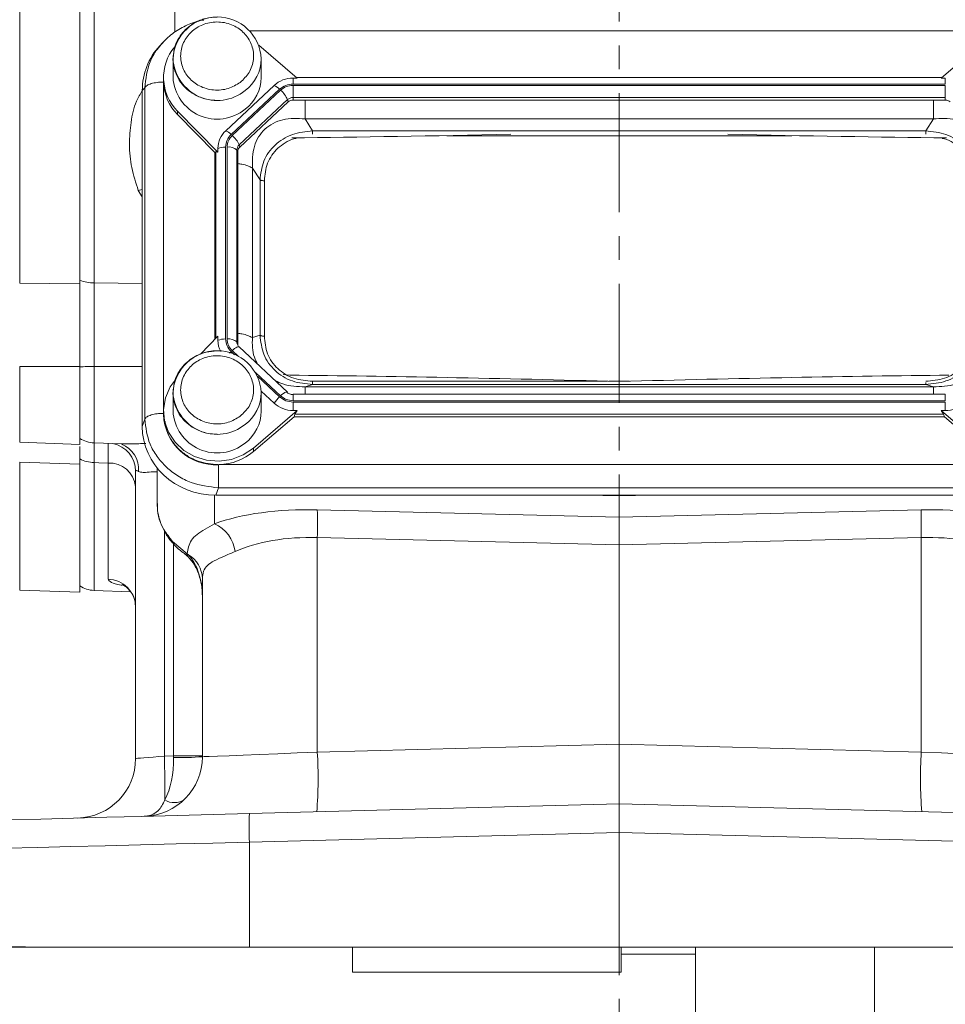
# Model space of a CAD drawing. Header units: inches. Extents: x 0.3 to 33.9, y 0.2 to 21.7.
# Tile 3 of 17: x 6.3 to 10.2, y 5.2 to 9.4. Entities that reach past the tile are written whole.
import ezdxf

# ---------------------------------------------------------------- set-up
doc = ezdxf.new("R2010")
doc.units = ezdxf.units.IN
doc.header["$MEASUREMENT"] = 0
doc.linetypes.add('CENTERX2', pattern=[0.8, 0.5, -0.1, 0.1, -0.1])
doc.layers.add('SLD-0', color=7, linetype='Continuous', lineweight=15)
doc.styles.add('SLDTEXTSTYLE0', font='TXT', dxfattribs={"width": 0.75})
doc.dimstyles.new('SLDDIMSTYLE0', dxfattribs={"dimtxt": 0.25, "dimasz": 0.13, "dimexe": 0, "dimexo": 0.0625, "dimgap": 0.0625, "dimtad": 0, "dimtih": 1, "dimtoh": 1, "dimrnd": 1e-09, "dimzin": 12, "dimdsep": 46, "dimtxsty": 'SLDTEXTSTYLE0', "dimsah": 1, "dimcen": 0.09, "dimadec": 0, "dimazin": 3, "dimtfac": 1, "dimtofl": 0, "dimtmove": 0, "dimatfit": 3, "dimfxl": 1, "dimfrac": 2, "dimtolj": 1, "dimtzin": 12, "dimarcsym": 0})

# ---------------------------------------------------------------- blocks, each defined once
blk = doc.blocks.new('_D_11')
at = {"layer": 'SLD-0'}
for p, q in [((8.8083, 13.0604), (2.4073, 13.0604)), ((2.5323, 13.0604), (2.5323, 9.6814)), ((1.9608, 9.3074), (1.9101, 9.3074)), ((1.9101, 9.3074), (1.9101, 8.9105)), ((3.1038, 9.3074), (3.1546, 9.3074)), ((3.1546, 9.3074), (3.1546, 8.9105)), ((1.9101, 8.9105), (1.9608, 8.9105)), ((3.1546, 8.9105), (3.1038, 8.9105)), ((2.5323, 5.4808), (2.5323, 8.8597)), ((5.3112, 5.4808), (2.4073, 5.4808))]:
    blk.add_line(p, q, dxfattribs=at)
for points in [[(2.5323, 13.0604), (2.5123, 12.9304), (2.5523, 12.9304)], [(2.5323, 5.4808), (2.5523, 5.6108), (2.5123, 5.6108)]]:
    blk.add_solid(points, dxfattribs=at)
at = {"layer": 'SLD-0', "char_height": 0.25, "attachment_point": 1, "style": 'SLDTEXTSTYLE0'}
for s, insert in [('7.58', (2.1075, 9.6804, -0.8581)), ('192.52', (2.0243, 9.2328, -0.8581))]:
    blk.add_mtext(s, dxfattribs=dict(at, insert=insert))

msp = doc.modelspace()

# ---------------------------------------------------------------- linework, layer by layer
at = {"color": 7, "linetype": 'Continuous', "lineweight": 15}
for p, q in [((6.3417, 8.2662), (6.3417, 11.6945)), ((6.5938, 8.2635), (6.5938, 11.6972)), ((6.6541, 8.2675), (6.6541, 11.6932)), ((6.9409, 9.2751), (6.9295, 9.2626)), ((6.9472, 9.28), (6.942, 9.2741)), ((7.5069, 9.1265), (7.3447, 9.2653)), ((10.3709, 9.2653), (10.2087, 9.1265)), ((6.9853, 9.2077), (6.9853, 9.1296)), ((7.3553, 9.1296), (7.3553, 9.2077)), ((6.9453, 9.1296), (6.9453, 9.1152)), ((10.2113, 9.1288), (7.5042, 9.1288)), ((6.9453, 9.1152), (6.9453, 9.11)), ((7.4097, 9.0958), (7.2064, 8.906)), ((7.5069, 9.1265), (7.4891, 9.1265)), ((7.4891, 9.1018), (7.4891, 9.1265)), ((10.2265, 9.1018), (7.4891, 9.1018)), ((10.2265, 9.0961), (7.4891, 9.0961)), ((7.4891, 9.0961), (7.4891, 9.0451)), ((10.2087, 9.1265), (10.2265, 9.1265)), ((10.2265, 9.1265), (10.2265, 9.1018)), ((10.2265, 9.0451), (10.2265, 9.0961)), ((6.8563, 9.0749), (6.8667, 9.0863)), ((6.8563, 9.0749), (6.8563, 7.6656)), ((6.8667, 9.0863), (6.8667, 7.6964)), ((7.4324, 9.08), (7.2292, 8.8902)), ((7.4368, 9.0759), (7.2335, 8.8861)), ((7.466, 9.0362), (7.2627, 8.8464)), ((7.4686, 9.0265), (7.2653, 8.8368)), ((7.4686, 9.0265), (7.466, 9.0362)), ((10.2265, 9.0451), (7.4891, 9.0451)), ((7.4891, 9.0345), (7.4891, 9.0451)), ((10.2265, 9.0345), (7.4891, 9.0345)), ((10.2265, 9.0345), (10.2265, 9.0451)), ((7.0044, 8.9876), (7.1735, 8.8153)), ((7.0044, 8.9876), (7.0044, 8.9733)), ((7.1608, 8.814), (7.0044, 8.9733)), ((7.5712, 8.9057), (7.5392, 8.9555)), ((10.1764, 8.9555), (7.5392, 8.9555)), ((10.1443, 8.9057), (10.1764, 8.9555)), ((10.1443, 8.9057), (7.5712, 8.9057)), ((7.2653, 8.8368), (7.2627, 8.8464)), ((7.1608, 8.814), (7.1644, 8.8176)), ((7.1608, 8.814), (7.1608, 8.0304)), ((7.1735, 8.8153), (7.1735, 8.8319)), ((7.2057, 8.8373), (7.2057, 8.0322)), ((7.2118, 8.8373), (7.2118, 8.0322)), ((7.2532, 8.8249), (7.2532, 8.0197)), ((7.2568, 8.8176), (7.2532, 8.8249)), ((7.2568, 8.8176), (7.2568, 8.0125)), ((7.3184, 8.7493), (7.3184, 8.0378)), ((7.3504, 8.6995), (7.3184, 8.7493)), ((7.3504, 8.6995), (7.3504, 8.0478)), ((7.3686, 8.6957), (7.3686, 8.044)), ((6.3417, 8.2662), (6.5938, 8.2635)), ((7.1735, 8.0434), (7.1002, 7.9687)), ((7.1735, 8.0434), (7.1735, 8.0268)), ((7.2568, 8.0125), (7.2532, 8.0197)), ((7.3504, 8.0478), (7.3184, 8.0378)), ((7.4654, 7.8092), (7.2622, 7.999)), ((6.3417, 7.917), (6.5938, 7.9169)), ((6.5938, 7.5901), (6.5938, 7.9169)), ((7.4471, 7.8835), (7.4758, 7.8804)), ((8.2043, 7.8692), (8.1756, 7.8697)), ((9.5409, 7.8697), (9.5123, 7.8692)), ((6.9853, 7.8073), (6.9853, 7.7292)), ((7.3551, 7.8139), (7.4097, 7.7629)), ((7.3553, 7.7292), (7.3553, 7.8073)), ((7.5712, 7.8416), (7.5392, 7.8316)), ((7.5392, 7.8316), (10.1764, 7.8316)), ((7.5712, 7.8416), (10.1443, 7.8416)), ((10.1764, 7.8316), (10.1443, 7.8416)), ((10.2265, 7.8003), (7.4891, 7.8003)), ((7.4891, 7.8003), (7.4891, 7.7991)), ((7.4891, 7.7734), (10.2265, 7.7734)), ((7.4891, 7.7676), (10.2265, 7.7676)), ((7.4891, 7.7322), (7.4891, 7.7676)), ((10.2265, 7.7676), (10.2265, 7.7322)), ((6.9453, 7.7292), (6.9453, 7.7148)), ((7.3223, 7.5743), (7.5069, 7.7322)), ((7.5069, 7.7322), (7.4891, 7.7322)), ((10.2087, 7.7322), (10.3933, 7.5743)), ((10.2265, 7.7322), (10.2087, 7.7322)), ((6.8563, 7.6656), (6.8667, 7.6964)), ((6.9522, 7.6699), (6.9522, 7.6866)), ((7.493, 7.706), (7.3223, 7.56)), ((7.493, 7.706), (7.4969, 7.7166)), ((7.493, 7.706), (10.2226, 7.706)), ((7.4969, 7.7166), (10.2187, 7.7166)), ((10.2187, 7.7166), (10.2226, 7.706)), ((10.3933, 7.56), (10.2226, 7.706)), ((6.3417, 7.5989), (6.5938, 7.5901)), ((6.6541, 7.5963), (6.7708, 7.5922)), ((7.3223, 7.5743), (7.3223, 7.56)), ((6.5938, 7.507), (6.5938, 7.5291)), ((6.3417, 7.5159), (6.5938, 7.507)), ((6.5938, 6.9695), (6.5938, 7.507)), ((6.7125, 7.5117), (6.7125, 7.0249)), ((6.8283, 7.4771), (6.8283, 6.2724)), ((6.9183, 7.4911), (6.9183, 7.4836)), ((6.9183, 7.4836), (6.9183, 7.3433)), ((7.1792, 7.505), (10.5363, 7.505)), ((7.1655, 7.3769), (7.1759, 7.4077)), ((7.1759, 7.4077), (10.5397, 7.4077)), ((7.1655, 7.3769), (10.55, 7.3769)), ((8.8583, 7.3741), (8.8583, 7.3769)), ((8.8583, 7.2852), (8.8583, 7.3741)), ((8.8583, 7.2852), (7.5908, 7.3156)), ((10.1257, 7.3156), (8.8583, 7.2852)), ((8.8583, 7.2852), (8.8583, 7.1686)), ((7.5908, 7.199), (8.8583, 7.1686)), ((7.5908, 6.2987), (7.5908, 7.199)), ((8.8583, 7.1686), (10.1257, 7.199)), ((10.1257, 7.199), (10.1257, 6.2987)), ((7.045, 7.1311), (6.9833, 7.1826)), ((8.8583, 6.3319), (8.8583, 7.1686)), ((7.033, 7.1314), (7.0405, 7.126)), ((7.0502, 7.126), (7.045, 7.1311)), ((7.1083, 7.0274), (7.1083, 6.2797)), ((6.3417, 6.9783), (6.5938, 6.9695)), ((6.6541, 6.9773), (6.8062, 6.972)), ((8.8583, 6.3319), (7.5908, 6.2987)), ((8.8583, 6.3319), (8.8583, 6.082)), ((10.1257, 6.2987), (8.8583, 6.3319)), ((6.9876, 6.2829), (6.9489, 6.2819)), ((7.1083, 6.2829), (6.9876, 6.2829)), ((8.8583, 6.082), (7.3059, 6.0414)), ((10.4106, 6.0414), (8.8583, 6.082)), ((8.8583, 5.9621), (8.8583, 6.082)), ((7.3059, 5.9214), (8.8583, 5.9621)), ((8.8583, 5.9621), (10.4106, 5.9214)), ((8.8583, 5.9621), (8.8583, 5.4808)), ((7.3059, 5.4808), (7.3059, 5.9214)), ((7.3059, 5.4808), (6.4348, 5.4808)), ((8.8583, 5.4808), (7.3059, 5.4808)), ((7.7386, 5.3753), (7.7386, 5.4808)), ((10.4106, 5.4808), (8.8583, 5.4808)), ((8.8666, 5.3753), (8.8666, 5.4808)), ((9.1786, 4.5158), (9.1786, 5.4808)), ((9.9286, 4.5158), (9.9286, 5.4808)), ((8.8666, 5.4508), (9.1786, 5.4508)), ((7.7386, 5.3753), (8.8666, 5.3753))]:
    msp.add_line(p, q, dxfattribs=at)
at = {"color": 8, "linetype": 'Continuous', "lineweight": 15}
for p, q in [((6.9925, 10.8114), (6.9925, 9.3195)), ((10.4092, 9.3251), (7.3059, 9.3251)), ((6.9455, 9.1069), (6.9455, 7.7375)), ((9.5821, 8.8849), (8.1344, 8.8849)), ((7.1644, 8.8176), (7.1644, 8.0341)), ((6.8393, 8.6553), (6.8563, 8.6596)), ((6.8393, 8.6553), (6.8563, 8.6289)), ((6.8563, 8.2654), (6.6541, 8.2675)), ((7.2292, 7.9793), (7.2435, 7.9659)), ((7.2335, 7.9834), (7.2606, 7.958)), ((6.3417, 7.5989), (6.3417, 7.917)), ((6.6541, 7.9174), (6.8563, 7.9173)), ((6.6541, 7.5963), (6.6541, 7.9174)), ((7.3317, 7.8917), (7.4368, 7.7936)), ((7.3402, 7.8757), (7.4324, 7.7895)), ((7.5712, 7.8548), (8.809, 7.8548)), ((8.8161, 7.8548), (8.9004, 7.8548)), ((7.4891, 7.7991), (7.4891, 7.7734)), ((10.2265, 7.7734), (10.2265, 7.8003)), ((6.3417, 6.9783), (6.3417, 7.5159)), ((6.6541, 6.9773), (6.6541, 7.5137)), ((7.1596, 7.2573), (7.1596, 7.377)), ((8.7198, 7.3769), (8.8583, 7.3741)), ((8.8583, 7.3741), (8.9967, 7.3769)), ((6.9489, 6.2819), (6.9489, 7.2274)), ((6.9876, 7.1729), (6.9876, 6.2829))]:
    msp.add_line(p, q, dxfattribs=at)
at = {"color": 8, "linetype": 'Continuous', "lineweight": 15, "flags": 128}
for points in [[(7.2622, 7.999), (7.2614, 7.9995), (7.2592, 7.9998), (7.2562, 7.9992), (7.2526, 7.9977), (7.2483, 7.9952), (7.2437, 7.9919), (7.2387, 7.9879), (7.2335, 7.9834)], [(6.9833, 7.1826), (6.9811, 7.1803), (6.981, 7.1799)], [(7.045, 7.1311), (7.0382, 7.1301), (7.0332, 7.1318)]]:
    msp.add_lwpolyline(points, dxfattribs=at)
at = {"color": 7, "linetype": 'Continuous', "lineweight": 15, "flags": 128}
for points in [[(6.994, 7.8597), (6.9736, 7.8311), (6.9535, 7.7856), (6.9454, 7.7369), (6.9497, 7.6879), (6.966, 7.641), (6.9936, 7.5991), (7.0309, 7.5643), (7.0759, 7.5385), (7.126, 7.5232), (7.1786, 7.5193), (7.2307, 7.5268), (7.2795, 7.5455), (7.3223, 7.5743)], [(6.6541, 7.5137), (6.6741, 7.513), (6.7125, 7.5117)], [(6.9489, 6.2819), (6.9252, 6.28), (6.9024, 6.2782), (6.8816, 6.2766), (6.8634, 6.2751), (6.8484, 6.274), (6.8374, 6.2731), (6.8306, 6.2726), (6.8283, 6.2724)], [(7.5908, 6.2987), (7.5062, 6.2954), (7.4246, 6.2921), (7.3483, 6.2892), (7.2795, 6.2865), (7.2203, 6.2841), (7.1724, 6.2822), (7.1371, 6.2809), (7.1155, 6.28), (7.1083, 6.2797)], [(10.6083, 6.2797), (10.601, 6.28), (10.5794, 6.2809), (10.5442, 6.2822), (10.4962, 6.2841), (10.437, 6.2865), (10.3683, 6.2892), (10.292, 6.2921), (10.2103, 6.2954), (10.1257, 6.2987)], [(7.3059, 6.0414), (7.1535, 6.0374), (7.0024, 6.0334), (6.8536, 6.0295), (6.7081, 6.0257), (6.5669, 6.022), (6.4309, 6.0184), (6.301, 6.015), (6.1781, 6.0118), (6.0629, 6.0088), (5.9563, 6.006), (5.8589, 6.0035), (5.7714, 6.0012), (5.6944, 5.9992), (5.6283, 5.9974), (5.5737, 5.996), (5.5308, 5.9949), (5.4999, 5.9941), (5.4813, 5.9936), (5.4751, 5.9934)], [(5.3583, 5.8735), (5.3642, 5.8736), (5.3821, 5.874), (5.4117, 5.8748), (5.453, 5.8758), (5.5055, 5.8771), (5.5692, 5.8787), (5.6435, 5.8805), (5.728, 5.8826), (5.8223, 5.8849), (5.9257, 5.8874), (6.0376, 5.8902), (6.1574, 5.8931), (6.2844, 5.8963), (6.4178, 5.8995), (6.5568, 5.903), (6.7005, 5.9065), (6.8482, 5.9101), (6.999, 5.9138), (7.1518, 5.9176), (7.3059, 5.9214)], [(6.4348, 5.4808), (6.2995, 5.4841), (6.1707, 5.4873), (6.049, 5.4903), (5.9353, 5.4931), (5.8302, 5.4956), (5.7344, 5.498), (5.6485, 5.5001), (5.5729, 5.502), (5.5081, 5.5036), (5.4546, 5.5049), (5.4127, 5.5059), (5.3825, 5.5067), (5.3643, 5.5071), (5.3583, 5.5073)]]:
    msp.add_lwpolyline(points, dxfattribs=at)
at = {"color": 7, "linetype": 'Continuous', "lineweight": 15}
for centre, radius, start, end in [((7.1703, 9.1983), 0.1852, 2.9034, 177.0966), ((7.1459, 9.1295), 0.2003, 139.9835, 225.0626), ((7.1705, 9.14), 0.1856, 183.2176, 309.1893), ((7.1873, 9.1308), 0.168, 306.7389, 359.5858), ((7.1483, 9.1166), 0.2031, 182.7503, 224.8701), ((7.4884, 9.0102), 0.1163, 89.6932, 132.59), ((7.3797, 9.0285), 0.0737, 44.2742, 65.9514), ((7.3662, 8.9933), 0.1086, 23.2237, 49.4764), ((7.4889, 9.0113), 0.0338, 89.6937, 132.5892), ((7.4889, 9.0044), 0.0301, 89.6934, 132.5897), ((10.2267, 9.0044), 0.0301, 47.4102, 90.3066), ((7.275, 8.8313), 0.1014, 132.5246, 179.6231), ((7.1764, 8.8387), 0.0737, 44.275, 65.9506), ((7.1629, 8.8035), 0.1086, 23.2241, 49.4761), ((7.2826, 8.8247), 0.0294, 132.5241, 179.6235), ((7.2036, 8.751), 0.0863, 88.5954, 110.3761), ((7.2189, 8.7858), 0.052, 48.7367, 97.7906), ((7.283, 8.8174), 0.0262, 132.5247, 179.6236), ((6.6565, 8.4568), 0.1893, 250.6423, 269.2625), ((7.2036, 7.9459), 0.0863, 88.5958, 110.3762), ((7.2727, 8.0269), 0.0992, 180.0878, 208.6282), ((7.2189, 7.9806), 0.052, 48.7374, 97.7899), ((7.1703, 7.7979), 0.1852, 2.9034, 177.0966), ((7.2824, 8.0125), 0.0257, 180.1054, 209.1045), ((6.6557, 7.1303), 0.7871, 90.1199, 94.515), ((7.4628, 7.8057), 0.00444, 53.4574, 101.9526), ((7.5349, 7.6789), 0.1508, 132.8088, 146.1445), ((7.1705, 7.7396), 0.1856, 183.2175, 309.1893), ((7.1873, 7.7304), 0.168, 306.7389, 359.5858), ((7.4884, 7.8486), 0.1163, 227.4103, 270.3069), ((10.2271, 7.8486), 0.1163, 269.6931, 312.5897), ((7.1634, 7.7227), 0.2182, 182.066, 273.2962), ((6.6583, 7.7162), 0.12, 237.4864, 268), ((7.1716, 7.7383), 0.2335, 271.8762, 310.1967), ((6.6574, 7.6527), 0.139, 242.7512, 268.6215), ((6.7188, 7.4018), 0.11, 5.9044, 93.3203), ((5.8609, 7.2573), 1.7309, 358.0693, 1.9307), ((11.8557, 7.2573), 1.731, 178.0695, 181.9305), ((7.0971, 7.1209), 0.15, 7.5632, 65.4088), ((6.9931, 7.026), 0.1152, 0.7255, 60.28), ((6.7093, 6.906), 0.1189, 0.4591, 88.495), ((6.6583, 7.0973), 0.12, 237.4864, 268), ((6.8583, 6.2797), 0.25, 271.5, 0), ((1.745, 6.1334), 5.206, 359.6167, 1.6339), ((7.0171, 7.4567), 1.1805, 268.5721, 274.4279), ((5.7972, 6.1894), 1.7969, 355.5123, 3.4878), ((11.9193, 6.1894), 1.7969, 176.5122, 184.4876), ((6.5783, 6.2724), 0.25, 271.5, 0), ((6.9903, 6.1608), 0.0736, 237.6841, 305.3157), ((8.4524, 5.9814), 1.148, 177.0051, 182.9949)]:
    msp.add_arc(centre, radius, start, end, dxfattribs=at)
at = {"color": 8, "linetype": 'Continuous', "lineweight": 15}
for centre, radius, start, end in [((7.1705, 9.2181), 0.1856, 183.2176, 309.1892), ((7.1873, 9.2089), 0.168, 306.7389, 359.5858), ((7.282, 8.0198), 0.0288, 180.0927, 209.3196), ((7.349, 7.8517), 0.175, 133.2062, 136.1769), ((7.1705, 7.8177), 0.1856, 183.2176, 309.1892), ((7.1873, 7.8085), 0.168, 306.7391, 359.5857), ((7.4811, 7.7533), 0.0599, 108.6953, 137.7157), ((6.7091, 7.4766), 0.1192, 0.2489, 79.2118), ((6.7294, 7.4871), 0.111, 354.7424, 69.1635), ((7.046, 7.1379), 0.0127, 233.1868, 289.3632)]:
    msp.add_arc(centre, radius, start, end, dxfattribs=at)
at = {"color": 7, "linetype": 'Continuous', "lineweight": 15}
for centre, major_axis, ratio, start_param, end_param in [((7.1751, 9.0659), (0.313, -0.0656), 0.927683, 2.642019, 3.333612), ((9.4331, 9.0317), (3.4384, 0.1121), 0.032567, 4.108741, 4.407208), ((8.2835, 9.0317), (3.4384, -0.1121), 0.032567, 5.01757, 5.315642), ((7.2057, 8.7728), (-0.0413, 0.0448), 0.170211, 5.767586, 6.291275), ((9.4331, 7.7245), (3.4384, -0.1121), 0.032567, 1.739821, 2.177444), ((8.2835, 7.7245), (3.4384, 0.1121), 0.032567, 0.964148, 1.401772), ((7.542, 7.7526), (0.0452, 0.0412), 0.184584, 2.276832, 2.800522), ((10.1736, 7.7526), (0.0452, -0.0412), 0.184584, 0.341071, 0.86476), ((7.1751, 7.6746), (0.313, 0.0656), 0.927683, 2.949574, 4.490212), ((7.6126, 7.0751), (0.6249, -0.0274), 0.383235, 1.622509, 2.398549), ((10.1039, 7.0751), (0.6249, 0.0274), 0.383235, 0.743044, 1.519084), ((7.6083, 6.9584), (0.4998, -0.0303), 0.478472, 1.634733, 2.410774), ((10.1083, 6.9584), (0.4998, 0.0303), 0.478472, 0.730819, 1.506859), ((6.9833, 6.9533), (0, 0.2045), 0.611254, 4.712389, 5.718047), ((6.9833, 6.283), (-0.0033, 0.25), 0.017441, 4.686437, 4.711704), ((6.8583, 6.2797), (-0.0065, 0.2499), 0.517444, 3.888295, 4.686209)]:
    msp.add_ellipse(centre, major_axis=major_axis, ratio=ratio, start_param=start_param, end_param=end_param, dxfattribs=at)
for points, knots in [([(7.1703, 9.3825), (7.1547, 9.3815), (7.1328, 9.3801), (7.102, 9.3707), (7.077, 9.3597), (7.0498, 9.3416), (7.025, 9.3178), (7.0046, 9.288), (6.9909, 9.2567), (6.9883, 9.235), (6.9873, 9.2258)], [0, 0, 0, 0, 0.173157, 0.242729, 0.358316, 0.478995, 0.609378, 0.747177, 0.892198, 1, 1, 1, 1]), ([(7.1151, 9.3701), (7.1128, 9.3699), (7.0885, 9.3677), (7.0449, 9.3505), (6.987, 9.32), (6.9562, 9.29), (6.9409, 9.275)], [0, 0, 0, 0, 0.034061, 0.358987, 0.679807, 1, 1, 1, 1]), ([(7.2675, 9.1088), (7.2513, 9.0989), (7.2264, 9.0836), (7.1868, 9.0762), (7.1553, 9.0759), (7.1244, 9.0818), (7.0875, 9.0966), (7.0492, 9.1262), (7.0255, 9.167), (7.0171, 9.2037), (7.0169, 9.2331), (7.0232, 9.2619), (7.039, 9.2964), (7.0707, 9.3321), (7.1144, 9.3543), (7.1537, 9.3621), (7.1852, 9.3623), (7.2161, 9.3565), (7.253, 9.3417), (7.2913, 9.3121), (7.3151, 9.2713), (7.3234, 9.2346), (7.3237, 9.2052), (7.3173, 9.1764), (7.3019, 9.1415), (7.281, 9.1217), (7.2675, 9.1088)], [0, 0, 0, 0, 0.059864, 0.09209, 0.125, 0.15791, 0.190136, 0.25, 0.309864, 0.34209, 0.375, 0.40791, 0.440136, 0.5, 0.559864, 0.59209, 0.625, 0.65791, 0.690136, 0.75, 0.809864, 0.84209, 0.875, 0.90791, 0.940136, 1, 1, 1, 1]), ([(6.9873, 9.2258), (6.9865, 9.222), (6.9833, 9.2045), (6.9877, 9.173), (7.0004, 9.1345), (7.022, 9.1007), (7.0495, 9.0735), (7.0785, 9.0548), (7.1061, 9.0431), (7.1358, 9.0347), (7.1575, 9.0335), (7.1703, 9.0328)], [0, 0, 0, 0, 0.039419, 0.181448, 0.316702, 0.450603, 0.580972, 0.700463, 0.788656, 0.87591, 1, 1, 1, 1]), ([(6.9453, 9.11), (6.936, 9.1096), (6.9174, 9.1089), (6.8931, 9.1037), (6.8743, 9.096), (6.8692, 9.0895), (6.8667, 9.0863)], [0, 0, 0, 0, 0.25, 0.499999, 0.749998, 1, 1, 1, 1]), ([(7.4324, 9.08), (7.4407, 9.0862), (7.4573, 9.0988), (7.4785, 9.1008), (7.4891, 9.1018)], [0, 0, 0, 0, 0.5, 1, 1, 1, 1]), ([(7.4368, 9.0759), (7.4444, 9.0817), (7.4597, 9.0933), (7.4793, 9.0952), (7.4891, 9.0961)], [0, 0, 0, 0, 0.499998, 1, 1, 1, 1]), ([(7.5392, 8.9555), (7.5077, 8.9571), (7.4611, 8.9595), (7.4047, 8.9382), (7.3695, 8.9136), (7.3426, 8.8803), (7.3181, 8.826), (7.3183, 8.7802), (7.3184, 8.7493)], [0, 0, 0, 0, 0.257397, 0.381602, 0.5, 0.618394, 0.742603, 1, 1, 1, 1]), ([(10.3972, 8.7493), (10.3973, 8.7802), (10.3974, 8.826), (10.3729, 8.8803), (10.3461, 8.9136), (10.3109, 8.9382), (10.2544, 8.9595), (10.2078, 8.9571), (10.1764, 8.9555)], [0, 0, 0, 0, 0.257397, 0.381602, 0.5, 0.618394, 0.742603, 1, 1, 1, 1]), ([(7.2057, 8.8373), (7.2068, 8.8472), (7.209, 8.867), (7.2224, 8.8825), (7.2292, 8.8902)], [0, 0, 0, 0, 0.4999976, 1, 1, 1, 1]), ([(7.2118, 8.8373), (7.2128, 8.8465), (7.2149, 8.8647), (7.2273, 8.879), (7.2335, 8.8861)], [0, 0, 0, 0, 0.499998, 1, 1, 1, 1]), ([(7.5712, 8.9057), (7.5423, 8.9025), (7.4985, 8.8978), (7.4466, 8.8722), (7.4126, 8.8466), (7.3852, 8.8149), (7.3581, 8.7667), (7.3535, 8.7263), (7.3504, 8.6995)], [0, 0, 0, 0, 0.248977, 0.376059, 0.5, 0.623945, 0.751022, 1, 1, 1, 1]), ([(10.3652, 8.6995), (10.3621, 8.7263), (10.3574, 8.7667), (10.3303, 8.8149), (10.303, 8.8466), (10.269, 8.8722), (10.2171, 8.8978), (10.1733, 8.9025), (10.1443, 8.9057)], [0, 0, 0, 0, 0.248978, 0.37606, 0.5, 0.623945, 0.751023, 1, 1, 1, 1]), ([(7.3686, 8.6957), (7.3668, 8.6958), (7.3631, 8.6959), (7.358, 8.6967), (7.3535, 8.6979), (7.3514, 8.699), (7.3504, 8.6995)], [0, 0, 0, 0, 0.250002, 0.500001, 0.749993, 1, 1, 1, 1]), ([(6.5938, 7.9149), (6.5938, 7.9436), (6.5938, 8.0018), (6.5938, 8.0886), (6.5938, 8.173), (6.5938, 8.2355), (6.5938, 8.2691), (6.5938, 8.2782)], [0, 0, 0, 0, 0.225411, 0.45736, 0.682762, 0.914702, 1, 1, 1, 1]), ([(6.5938, 7.9169), (6.5938, 7.9493), (6.5938, 8.0095), (6.5938, 8.0973), (6.5938, 8.1826), (6.5938, 8.2352), (6.5938, 8.2635)], [0, 0, 0, 0, 0.266853, 0.494133, 0.728006, 1, 1, 1, 1]), ([(6.6541, 7.9174), (6.654, 7.9475), (6.6538, 8.0089), (6.6538, 8.0999), (6.6538, 8.1885), (6.654, 8.2409), (6.6541, 8.2675)], [0, 0, 0, 0, 0.245724, 0.500001, 0.745724, 1, 1, 1, 1]), ([(7.2292, 7.9793), (7.2224, 7.987), (7.209, 8.0025), (7.2068, 8.0223), (7.2057, 8.0322)], [0, 0, 0, 0, 0.5, 1, 1, 1, 1]), ([(7.2335, 7.9834), (7.2273, 7.9905), (7.2149, 8.0047), (7.2128, 8.023), (7.2118, 8.0322)], [0, 0, 0, 0, 0.5, 1, 1, 1, 1]), ([(7.3504, 8.0478), (7.3535, 8.0205), (7.3581, 7.9792), (7.3852, 7.9305), (7.4126, 7.8986), (7.4466, 7.8732), (7.4985, 7.8482), (7.5423, 7.8442), (7.5712, 7.8416)], [0, 0, 0, 0, 0.248977, 0.376059, 0.5, 0.623945, 0.751023, 1, 1, 1, 1]), ([(7.3686, 8.044), (7.3668, 8.0441), (7.3631, 8.0442), (7.358, 8.045), (7.3535, 8.0461), (7.3514, 8.0472), (7.3504, 8.0478)], [0, 0, 0, 0, 0.250001, 0.5, 0.750004, 1, 1, 1, 1]), ([(7.3686, 8.044), (7.371, 8.0189), (7.3746, 7.981), (7.399, 7.936), (7.4241, 7.9067), (7.4555, 7.8833), (7.5038, 7.8605), (7.5443, 7.8571), (7.5712, 7.8548)], [0, 0, 0, 0, 0.250061, 0.376147, 0.499999, 0.623789, 0.749939, 1, 1, 1, 1]), ([(10.1443, 7.8416), (10.1733, 7.8442), (10.2171, 7.8482), (10.269, 7.8732), (10.303, 7.8986), (10.3303, 7.9305), (10.3574, 7.9792), (10.3621, 8.0205), (10.3652, 8.0478)], [0, 0, 0, 0, 0.248977, 0.376059, 0.5, 0.623945, 0.751023, 1, 1, 1, 1]), ([(10.1443, 7.8548), (10.1713, 7.8571), (10.2118, 7.8605), (10.26, 7.8833), (10.2914, 7.9067), (10.3165, 7.936), (10.3409, 7.981), (10.3446, 8.0189), (10.347, 8.044)], [0, 0, 0, 0, 0.250062, 0.376147, 0.5, 0.62379, 0.749939, 1, 1, 1, 1]), ([(7.1703, 7.9821), (7.1547, 7.9811), (7.1328, 7.9797), (7.102, 7.9703), (7.077, 7.9593), (7.0498, 7.9413), (7.025, 7.9175), (7.0046, 7.8876), (6.9909, 7.8563), (6.9883, 7.8347), (6.9873, 7.8254)], [0, 0, 0, 0, 0.173157, 0.242729, 0.358316, 0.478995, 0.609379, 0.747178, 0.892199, 1, 1, 1, 1]), ([(7.2675, 7.7085), (7.2513, 7.6985), (7.2264, 7.6832), (7.1868, 7.6759), (7.1553, 7.6756), (7.1244, 7.6815), (7.0875, 7.6962), (7.0492, 7.7259), (7.0255, 7.7666), (7.0171, 7.8033), (7.0169, 7.8327), (7.0232, 7.8616), (7.039, 7.896), (7.0707, 7.9318), (7.1144, 7.954), (7.1537, 7.9618), (7.1852, 7.962), (7.2161, 7.9561), (7.253, 7.9414), (7.2913, 7.9117), (7.3151, 7.8709), (7.3234, 7.8343), (7.3237, 7.8048), (7.3173, 7.776), (7.3019, 7.7412), (7.281, 7.7213), (7.2675, 7.7085)], [0, 0, 0, 0, 0.059864, 0.09209, 0.125, 0.15791, 0.190136, 0.25, 0.309864, 0.34209, 0.375, 0.40791, 0.440136, 0.5, 0.559864, 0.59209, 0.625, 0.65791, 0.690136, 0.75, 0.809864, 0.84209, 0.875, 0.90791, 0.940136, 1, 1, 1, 1]), ([(7.5712, 7.8548), (7.5712, 7.8532), (7.5712, 7.8498), (7.5712, 7.8459), (7.5712, 7.8429), (7.5712, 7.842), (7.5712, 7.8416)], [0, 0, 0, 0, 0.250002, 0.499998, 0.749995, 1, 1, 1, 1]), ([(10.1764, 7.8316), (10.2081, 7.8325), (10.252, 7.8338), (10.2911, 7.8525), (10.302, 7.8576)], [0, 0, 0, 0, 0.72314, 1, 1, 1, 1]), ([(6.9873, 7.8254), (6.9865, 7.8216), (6.9833, 7.8041), (6.9877, 7.7726), (7.0004, 7.7341), (7.022, 7.7004), (7.0495, 7.6731), (7.0785, 7.6545), (7.1061, 7.6427), (7.1358, 7.6344), (7.1575, 7.6332), (7.1703, 7.6325)], [0, 0, 0, 0, 0.03942, 0.181449, 0.316703, 0.450604, 0.580972, 0.700463, 0.788656, 0.87591, 1, 1, 1, 1]), ([(7.4891, 7.7991), (7.4865, 7.7992), (7.4814, 7.7996), (7.4741, 7.8019), (7.4674, 7.8052), (7.4637, 7.8084), (7.4619, 7.81)], [0, 0, 0, 0, 0.252639, 0.503502, 0.752608, 1, 1, 1, 1]), ([(7.4891, 7.7676), (7.4785, 7.7687), (7.4573, 7.7707), (7.4407, 7.7833), (7.4324, 7.7895)], [0, 0, 0, 0, 0.5, 1, 1, 1, 1]), ([(7.4891, 7.7734), (7.4793, 7.7743), (7.4597, 7.7762), (7.4444, 7.7878), (7.4368, 7.7936)], [0, 0, 0, 0, 0.500002, 1, 1, 1, 1]), ([(6.8667, 7.6964), (6.8692, 7.6996), (6.8743, 7.7061), (6.8931, 7.7138), (6.9174, 7.7191), (6.936, 7.7198), (6.9453, 7.7201)], [0, 0, 0, 0, 0.249999, 0.499999, 0.75, 1, 1, 1, 1]), ([(6.8667, 7.6964), (6.871, 7.6606), (6.8777, 7.6052), (6.9165, 7.5387), (6.9561, 7.4932), (7.005, 7.4561), (7.0768, 7.4194), (7.1369, 7.4123), (7.1759, 7.4077)], [0, 0, 0, 0, 0.240419, 0.371173, 0.5, 0.62883, 0.759581, 1, 1, 1, 1]), ([(6.9473, 7.711), (6.9501, 7.6869), (6.9545, 7.6482), (6.9818, 7.6008), (7.0113, 7.5665), (7.0481, 7.5388), (7.1019, 7.5121), (7.1467, 7.5078), (7.1759, 7.505)], [0, 0, 0, 0, 0.219463, 0.351507, 0.485912, 0.620316, 0.75236, 1, 1, 1, 1]), ([(6.5938, 7.507), (6.5938, 7.5242), (6.5938, 7.5558), (6.5938, 7.5728), (6.5938, 7.5805)], [0, 0, 0, 0, 0.546812, 1, 1, 1, 1]), ([(6.7127, 7.5958), (6.7128, 7.5899), (6.7128, 7.5779), (6.7127, 7.546), (6.7125, 7.5203), (6.7125, 7.5117)], [0, 0, 0, 0, 0.3901521, 0.7938247, 1, 1, 1, 1]), ([(6.8283, 7.4771), (6.8285, 7.4784), (6.8292, 7.4818), (6.8341, 7.4804), (6.8388, 7.4776), (6.8399, 7.4769)], [0, 0, 0, 0, 0.344922, 0.848485, 1, 1, 1, 1]), ([(7.1759, 7.5049), (7.1759, 7.4958), (7.1759, 7.4778), (7.1759, 7.4497), (7.1759, 7.4245), (7.1759, 7.4133), (7.1759, 7.4077)], [0, 0, 0, 0, 0.250001, 0.5, 0.749999, 1, 1, 1, 1]), ([(6.9833, 7.1826), (6.9704, 7.1989), (6.9414, 7.2355), (6.9212, 7.2922), (6.919, 7.33), (6.9183, 7.3433)], [0, 0, 0, 0, 0.342388, 0.768148, 1, 1, 1, 1]), ([(6.9196, 7.3416), (6.9195, 7.332), (6.9192, 7.3062), (6.9301, 7.2646), (6.951, 7.2203), (6.969, 7.1917), (6.9809, 7.18), (6.9812, 7.1798)], [0, 0, 0, 0, 0.163512, 0.441661, 0.719546, 0.994331, 1, 1, 1, 1]), ([(7.1596, 7.2573), (7.1459, 7.2496), (7.1169, 7.2333), (7.0847, 7.2119), (7.0531, 7.1816), (7.0482, 7.1511), (7.045, 7.1311)], [0, 0, 0, 0, 0.1834494, 0.390895, 0.6013127, 1, 1, 1, 1]), ([(6.9816, 7.1805), (6.9846, 7.1767), (6.9972, 7.1602), (7.0158, 7.1445), (7.0309, 7.1337), (7.0333, 7.1319)], [0, 0, 0, 0, 0.2034, 0.874379, 1, 1, 1, 1]), ([(7.0384, 7.1277), (7.042, 7.1246), (7.0565, 7.1118), (7.0775, 7.0827), (7.097, 7.0382), (7.1069, 6.9936), (7.1079, 6.9646), (7.1083, 6.9533)], [0, 0, 0, 0, 0.071421, 0.293243, 0.546923, 0.823688, 1, 1, 1, 1]), ([(7.1083, 7.0274), (7.1092, 7.0379), (7.1111, 7.0592), (7.1278, 7.0829), (7.1563, 7.1021), (7.1959, 7.1189), (7.2296, 7.1336), (7.2458, 7.1406)], [0, 0, 0, 0, 0.193788, 0.392776, 0.597116, 0.80657, 1, 1, 1, 1]), ([(6.7722, 7.0017), (6.7723, 7.0017), (6.7724, 7.0017), (6.7827, 6.9965), (6.7984, 6.984), (6.8147, 6.9626), (6.8256, 6.9386), (6.8264, 6.9222), (6.8267, 6.9164)], [0, 0, 0, 0, 0.112854, 0.276994, 0.454635, 0.657973, 0.879574, 1, 1, 1, 1]), ([(6.8648, 6.0298), (6.8649, 6.0298), (6.8651, 6.0298), (6.8653, 6.0298), (6.8655, 6.0298), (6.8659, 6.0298), (6.8668, 6.0299), (6.8683, 6.03), (6.8711, 6.0302), (6.8759, 6.0307), (6.8847, 6.0322), (6.9006, 6.0372), (6.9137, 6.0453), (6.9336, 6.0635), (6.9426, 6.0817), (6.9509, 6.0986)], [0, 0, 0, 0, 0.003258, 0.003893, 0.004855, 0.008644, 0.015399, 0.027447, 0.048984, 0.087645, 0.157705, 0.287617, 0.542707, 0.573749, 1, 1, 1, 1]), ([(6.4348, 5.4808), (6.365, 5.4808), (6.2302, 5.4808), (6.0491, 5.4808), (5.8879, 5.4808), (5.7452, 5.4808), (5.6232, 5.4808), (5.5226, 5.4808), (5.4368, 5.4808), (5.3742, 5.4808), (5.3656, 5.4808), (5.3612, 5.4808)], [0, 0, 0, 0, 0.110367, 0.212962, 0.315885, 0.418482, 0.52113, 0.624104, 0.726755, 0.863377, 1, 1, 1, 1])]:
    msp.add_open_spline(points, degree=3, knots=knots, dxfattribs=at)
at = {"color": 8, "linetype": 'Continuous', "lineweight": 15}
for points, knots in [([(6.942, 9.2741), (6.9338, 9.2652), (6.9118, 9.2415), (6.8782, 9.1798), (6.8712, 9.123), (6.8667, 9.0863)], [0, 0, 0, 0, 0.173273, 0.464503, 1, 1, 1, 1]), ([(6.8563, 9.0751), (6.8477, 9.0601), (6.8234, 9.0182), (6.8073, 8.9399), (6.7997, 8.8462), (6.8089, 8.7492), (6.8291, 8.6869), (6.8393, 8.6553)], [0, 0, 0, 0, 0.115112, 0.323626, 0.538601, 0.766206, 1, 1, 1, 1]), ([(7.5392, 8.9555), (7.5392, 8.9641), (7.5392, 8.9814), (7.5392, 9.0091), (7.5392, 9.027), (7.5392, 9.0345)], [0, 0, 0, 0, 0.368963, 0.737928, 1, 1, 1, 1]), ([(10.1764, 8.9555), (10.1764, 8.9641), (10.1764, 8.9814), (10.1764, 9.0091), (10.1764, 9.027), (10.1764, 9.0345)], [0, 0, 0, 0, 0.368963, 0.737928, 1, 1, 1, 1]), ([(7.5712, 8.8913), (7.5712, 8.8928), (7.5712, 8.8961), (7.5712, 8.9011), (7.5712, 8.9042), (7.5712, 8.9057)], [0, 0, 0, 0, 0.289888, 0.644936, 1, 1, 1, 1]), ([(10.1443, 8.8913), (10.1443, 8.8928), (10.1443, 8.8961), (10.1443, 8.9011), (10.1443, 8.9042), (10.1443, 8.9057)], [0, 0, 0, 0, 0.289888, 0.644936, 1, 1, 1, 1]), ([(7.5022, 8.8737), (7.4989, 8.8733), (7.4822, 8.871), (7.4557, 8.8559), (7.4241, 8.8332), (7.3991, 8.8037), (7.3746, 8.7587), (7.371, 8.7209), (7.3686, 8.6957)], [0, 0, 0, 0, 0.040338, 0.201684, 0.360173, 0.51858, 0.680008, 1, 1, 1, 1]), ([(10.347, 8.6957), (10.3446, 8.7209), (10.3409, 8.7587), (10.3165, 8.8037), (10.2915, 8.8332), (10.2598, 8.8559), (10.2334, 8.871), (10.2166, 8.8733), (10.2133, 8.8737)], [0, 0, 0, 0, 0.319941, 0.481261, 0.639724, 0.798107, 0.959508, 1, 1, 1, 1]), ([(7.3184, 8.7493), (7.3124, 8.7524), (7.3005, 8.7586), (7.2786, 8.7648), (7.2628, 8.7669), (7.2568, 8.7677)], [0, 0, 0, 0, 0.383144, 0.766285, 1, 1, 1, 1]), ([(7.3184, 8.0378), (7.3124, 8.0408), (7.3005, 8.047), (7.2786, 8.0532), (7.2628, 8.0553), (7.2568, 8.0561)], [0, 0, 0, 0, 0.383143, 0.766286, 1, 1, 1, 1]), ([(7.3184, 8.0378), (7.3177, 8.0097), (7.3167, 7.971), (7.3356, 7.9354), (7.3408, 7.9256)], [0, 0, 0, 0, 0.723141, 1, 1, 1, 1]), ([(7.4136, 7.8576), (7.4244, 7.8525), (7.4636, 7.8338), (7.5075, 7.8325), (7.5392, 7.8316)], [0, 0, 0, 0, 0.276861, 1, 1, 1, 1]), ([(10.1443, 7.8416), (10.1443, 7.842), (10.1443, 7.8429), (10.1443, 7.8456), (10.1443, 7.8481), (10.1443, 7.8493)], [0, 0, 0, 0, 0.355062, 0.710113, 1, 1, 1, 1]), ([(7.5392, 7.8316), (7.5392, 7.8291), (7.5392, 7.8241), (7.5392, 7.8122), (7.5392, 7.8024), (7.5392, 7.8003)], [0, 0, 0, 0, 0.4415435, 0.8830867, 1, 1, 1, 1]), ([(10.1764, 7.8003), (10.1764, 7.8024), (10.1764, 7.8122), (10.1764, 7.8241), (10.1764, 7.8291), (10.1764, 7.8316)], [0, 0, 0, 0, 0.1169133, 0.5584565, 1, 1, 1, 1]), ([(6.6541, 7.5137), (6.654, 7.5297), (6.6538, 7.5622), (6.6538, 7.5905), (6.6538, 7.6039), (6.6539, 7.6017), (6.6539, 7.6011)], [0, 0, 0, 0, 0.2982717, 0.6069261, 0.9051954, 1, 1, 1, 1]), ([(6.8715, 7.5931), (6.8615, 7.5931), (6.8284, 7.5931), (6.7923, 7.5907), (6.7736, 7.5925), (6.7709, 7.5928)], [0, 0, 0, 0, 0.27247, 0.893387, 1, 1, 1, 1]), ([(6.8399, 7.4769), (6.8457, 7.4748), (6.8523, 7.4723), (6.8704, 7.4721), (6.8888, 7.4742), (6.91, 7.4751), (6.9183, 7.4755)], [0, 0, 0, 0, 0.340009, 0.380693, 0.758306, 1, 1, 1, 1]), ([(6.7125, 7.0249), (6.7156, 7.0202), (6.7219, 7.0107), (6.7479, 7.0021), (6.7705, 6.999), (6.7721, 6.9988)], [0, 0, 0, 0, 0.479662, 0.963516, 1, 1, 1, 1])]:
    msp.add_open_spline(points, degree=3, knots=knots, dxfattribs=at)
at = {"layer": 'SLD-0', "linetype": 'CENTERX2', "lineweight": 0}
msp.add_line((8.8583, 16.2639), (8.8583, 3.2759), dxfattribs=at)

# ---------------------------------------------------------------- dimensions: what is measured, and where the dimension line sits
at = {"layer": 'SLD-0'}
dim = msp.add_linear_dim(base=(2.5323, 13.0604), p1=(5.3612, 5.4808), p2=(8.8583, 13.0604), angle=90, dimstyle='SLDDIMSTYLE0', dxfattribs=at)
dim.commit()
dim.dimension.update_dxf_attribs({"geometry": '_D_11', "text_midpoint": (2.5323, 9.2706), "dimtype": 160})

doc.saveas('drawing.dxf')
